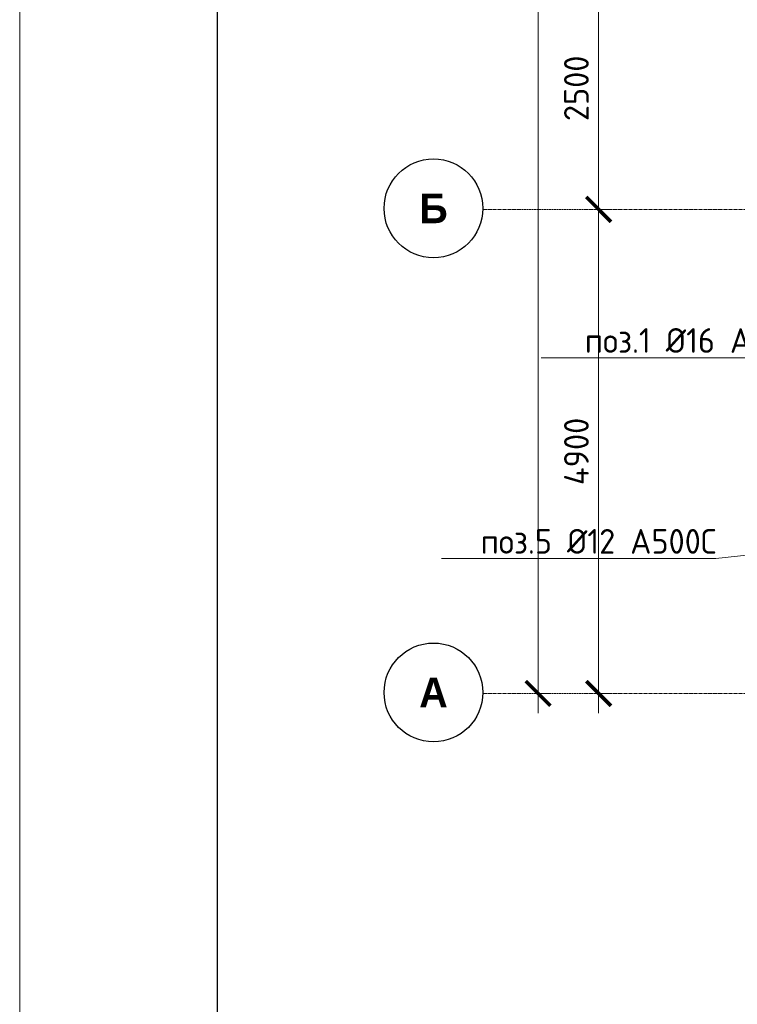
# Model space of a CAD drawing. Header units: millimetres. Extents: x 349531 to 1063351, y -131924 to 96186.
# Tile 186 of 230: x 968870 to 976137, y 33115 to 43081. Entities that reach past the tile are written whole.
import ezdxf
from ezdxf import colors
from ezdxf.entities.mleader import LeaderData, LeaderLine
from ezdxf.math import Vec2, Vec3

# ---------------------------------------------------------------- set-up
doc = ezdxf.new("R2010")
doc.units = ezdxf.units.MM
doc.linetypes.add('______5', pattern=[1100, 800, -100, 100, -100])
doc.linetypes.add('осевая', pattern=[50.8, 31.75, -6.35, 6.35, -6.35])
for name, color, linetype, lineweight in [('Оси', 40, '______5', 18), ('подоснова', 151, 'Continuous', 5), ('РАЗМЕРЫ', 1, 'Continuous', 9), ('ТОНКИЕ', 7, 'Continuous', 9)]:
    doc.layers.add(name, color=color, linetype=linetype, lineweight=lineweight)
doc.layers.add('ТОЛСТЫЕ_ОСНОВНЫЕ', color=6, linetype='Continuous')
doc.styles.add('Century Gothic', font='GOTHIC.TTF')
doc.styles.add('GOST-2.304_Type-B', font='GOST_Common.ttf')
doc.dimstyles.new('СПДС', dxfattribs={"dimscale": 100, "dimtxt": 2.5, "dimasz": 2.5, "dimexe": 1.25, "dimexo": 0, "dimtad": 1, "dimdec": 0, "dimtxsty": 'GOST-2.304_Type-B', "dimblk": 'ARCHTICK', "dimcen": 2.5, "dimdle": 2, "dimadec": 0, "dimazin": 2, "dimtfac": 0.75, "dimtdec": 0, "dimtmove": 1, "dimatfit": 3, "dimfxl": 1, "dimtolj": 1, "dimarcsym": 1})

# ---------------------------------------------------------------- blocks, each defined once
blk = doc.blocks.new('*U1379')
at = {"layer": 'ТОЛСТЫЕ_ОСНОВНЫЕ', "color": 6}
blk.add_lwpolyline([(20, 5), (886, 5), (886, 415), (20, 415)], close=True, dxfattribs=at)
at = {"layer": 'ТОНКИЕ'}
blk.add_lwpolyline([(0, 0), (891, 0), (891, 420), (0, 420)], close=True, dxfattribs=at)
blk = doc.blocks.new('_None')
blk = doc.blocks.new('_ArchTick')
at = {"color": 0, "linetype": 'ByBlock', "const_width": 0.15}
blk.add_lwpolyline([(-0.5, -0.5), (0.5, 0.5)], dxfattribs=at)
blk = doc.blocks.new('*D1693')
at = {"color": 0, "lineweight": -2, "transparency": 16777216}
for p, q in [((979756.2, -14892.9), (979756.2, 1907.1)), ((979756.2, 1707.1), (979881.2, 1707.1)), ((979756.2, -14692.9), (979881.2, -14692.9))]:
    blk.add_line(p, q, dxfattribs=at)
at = {"layer": 'DEFPOINTS', "color": 0, "transparency": 16777216}
for p in [(979756.2, 1707.1), (979756.2, 1707.1), (979756.2, -14692.9)]:
    blk.add_point(p, dxfattribs=at)
at = {"color": 0, "lineweight": -2, "transparency": 16777216, "xscale": 250, "yscale": 250, "zscale": 250}
for p, rotation in [((979756.2, 1707.1), 90), ((979756.2, -14692.9), 270)]:
    blk.add_blockref('_ArchTick', p, dxfattribs=dict(at, rotation=rotation))
at = {"color": 0, "transparency": 16777216, "insert": (979531.2, -6851.5), "char_height": 250, "width": 104166.667, "attachment_point": 5, "rotation": 90, "style": 'GOST-2.304_Type-B'}
blk.add_mtext('\\A1;16400', dxfattribs=at)
blk = doc.blocks.new('NSY101')
at = {"color": 0, "linetype": 'ByBlock', "lineweight": -2}
blk.add_circle((0, 0), 50, dxfattribs=at)
blk = doc.blocks.new('СЛОЖНЫЙ_ОБЪЕКТ_23')
at = {"layer": 'Оси', "color": 16, "linetype": 'Continuous', "lineweight": 25, "transparency": 33554687, "xscale": 9.999999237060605, "yscale": 9.999999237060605, "zscale": 9.999999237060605}
blk.add_blockref('NSY101', (-12318.7, -19996.8), dxfattribs=at)
at = {"layer": 'Оси', "color": 16, "linetype": 'Continuous', "lineweight": 25, "transparency": 33554687, "insert": (-12318.7, -19996.8), "char_height": 300, "width": 460, "attachment_point": 5, "style": 'Century Gothic'}
blk.add_mtext('\\A1;{\\fCentury Gothic|i0|b1;\\H300.000000;\\W1.000000;\\C16;А}\\P', dxfattribs=at)
blk = doc.blocks.new('СЛОЖНЫЙ_ОБЪЕКТ_24')
at = {"layer": 'Оси', "color": 16, "linetype": 'Continuous', "lineweight": 25, "transparency": 33554687, "xscale": 9.999999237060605, "yscale": 9.999999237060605, "zscale": 9.999999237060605}
blk.add_blockref('NSY101', (-12318.7, -15096.8), dxfattribs=at)
at = {"layer": 'Оси', "color": 16, "linetype": 'Continuous', "lineweight": 25, "transparency": 33554687, "insert": (-12318.7, -15096.8), "char_height": 300, "width": 390, "attachment_point": 5, "style": 'Century Gothic'}
blk.add_mtext('\\A1;{\\fCentury Gothic|i0|b1;\\H300.000000;\\W1.000000;\\C16;Б}\\P', dxfattribs=at)
blk = doc.blocks.new('*D1674')
at = {"color": 0, "lineweight": -2, "transparency": 16777216}
for p, q in [((980368.8, -14892.9), (980368.8, -9592.9)), ((980368.8, -9792.9), (980493.8, -9792.9)), ((980368.8, -14692.9), (980493.8, -14692.9))]:
    blk.add_line(p, q, dxfattribs=at)
at = {"layer": 'DEFPOINTS', "color": 0, "transparency": 16777216}
for p in [(980368.8, -9792.9), (980368.8, -9792.9), (980368.8, -14692.9)]:
    blk.add_point(p, dxfattribs=at)
at = {"color": 0, "lineweight": -2, "transparency": 16777216, "xscale": 250, "yscale": 250, "zscale": 250}
for p, rotation in [((980368.8, -9792.9), 90), ((980368.8, -14692.9), 270)]:
    blk.add_blockref('_ArchTick', p, dxfattribs=dict(at, rotation=rotation))
at = {"color": 0, "transparency": 16777216, "insert": (980143.8, -12242.9), "char_height": 250, "width": 83333.333, "attachment_point": 5, "rotation": 90, "style": 'GOST-2.304_Type-B'}
blk.add_mtext('\\A1;4900', dxfattribs=at)
blk = doc.blocks.new('*D1675')
at = {"color": 0, "lineweight": -2, "transparency": 16777216}
for p, q in [((980368.8, -9992.9), (980368.8, -7092.9)), ((980368.8, -7292.9), (980493.8, -7292.9)), ((980368.8, -9792.9), (980493.8, -9792.9))]:
    blk.add_line(p, q, dxfattribs=at)
at = {"layer": 'DEFPOINTS', "color": 0, "transparency": 16777216}
for p in [(980368.8, -7292.9), (980368.8, -7292.9), (980368.8, -9792.9)]:
    blk.add_point(p, dxfattribs=at)
at = {"color": 0, "lineweight": -2, "transparency": 16777216, "xscale": 250, "yscale": 250, "zscale": 250}
for p, rotation in [((980368.8, -7292.9), 90), ((980368.8, -9792.9), 270)]:
    blk.add_blockref('_ArchTick', p, dxfattribs=dict(at, rotation=rotation))
at = {"color": 0, "transparency": 16777216, "insert": (980143.8, -8568), "char_height": 250, "width": 83333.333, "attachment_point": 5, "rotation": 90, "style": 'GOST-2.304_Type-B'}
blk.add_mtext('\\A1;2500', dxfattribs=at)
blk = doc.blocks.new('оси2')
at = {"layer": 'Оси', "color": 16, "linetype": 'осевая', "lineweight": 0, "transparency": 33554687}
for p, q in [((979200, -9792.9), (1032582.1, -9792.9)), ((979200, -14692.9), (1032582.1, -14692.9))]:
    blk.add_line(p, q, dxfattribs=at)
at = {"layer": 'Оси', "color": 16, "linetype": 'Continuous', "lineweight": 25, "transparency": 33554687}
for name in ['СЛОЖНЫЙ_ОБЪЕКТ_24', 'СЛОЖНЫЙ_ОБЪЕКТ_23']:
    blk.add_blockref(name, (991015, 5314), dxfattribs=at)
for base, p1, p2, picture, middle in [((979756.2, 1707.1), (979756.2, -14692.9), (979756.2, 1707.1), '*D1693', (979756.2, -6851.5)), ((980368.8, -7292.9), (980368.8, -9792.9), (980368.8, -7292.9), '*D1675', (980368.8, -8568)), ((980368.8, -9792.9), (980368.8, -14692.9), (980368.8, -9792.9), '*D1674', (980368.8, -12242.9))]:
    dim = blk.add_linear_dim(base=base, p1=p1, p2=p2, angle=90, dimstyle='СПДС', override={"dimgap": 1})
    dim.commit()
    dim.dimension.update_dxf_attribs({"geometry": picture, "text_midpoint": middle, "dimtype": 160})

msp = doc.modelspace()

# ---------------------------------------------------------------- block references
at = {"xscale": 100, "yscale": 100, "zscale": 100}
msp.add_blockref('*U1379', (968870.1, 18156.9), dxfattribs=at)
at = {"layer": 'РАЗМЕРЫ'}
msp.add_blockref('оси2', (-5636.2, 50954.2, -360), dxfattribs=at)

# ---------------------------------------------------------------- leaders
at = {"layer": 'подоснова', "color": 4, "ltscale": 0.3}
ml = msp.add_multileader_mtext('Standard', dxfattribs=at)
ml.set_content('{\\C2;поз.1 %%C16 А500С }', color=4, style='GOST-2.304_Type-B')
ml.set_leader_properties(color=256, linetype='ByLayer', lineweight=15)
ml.set_arrow_properties(name='NONE')
ml.build(insert=Vec2(0, 0))
ml.multileader.update_dxf_attribs({"text_left_attachment_type": 6, "text_right_attachment_type": 6, "dogleg_length": 0.1, "arrow_head_size": 18})
ctx = ml.context
ctx.base_point, ctx.char_height, ctx.arrow_head_size, ctx.landing_gap_size, ctx.plane_origin = Vec3(974602.9, 39659), 250, 18, 20, Vec3(982298.2, 41143.2)
ctx.left_attachment, ctx.right_attachment, ctx.text_align_type = 6, 6, 1
notes = []
notes.append((ctx, [(0, (1, 1, 0), (976926.7, 39659), (-1, 0), 0.1, [(1, [(977804, 40207.2), (977907.1, 40209.7)], 0, [])])]))
ctx.mtext.insert, ctx.mtext.width, ctx.mtext.alignment, ctx.mtext.flow_direction = Vec3(975764.7, 39959), 4075.871, 2, 5
ml = msp.add_multileader_mtext('Standard', dxfattribs=at)
ml.set_content('{\\C2;поз.5 %%C12 А500С }', color=4, style='GOST-2.304_Type-B')
ml.set_leader_properties(color=256, linetype='ByLayer', lineweight=15)
ml.set_arrow_properties(name='NONE')
ml.build(insert=Vec2(0, 0))
ml.multileader.update_dxf_attribs({"text_left_attachment_type": 6, "text_right_attachment_type": 6, "dogleg_length": 0.1, "arrow_head_size": 18})
ctx = ml.context
ctx.base_point, ctx.char_height, ctx.arrow_head_size, ctx.landing_gap_size, ctx.plane_origin = Vec3(973545.7, 37625.7), 250, 18, 20, Vec3(983795, 36784.2)
ctx.left_attachment, ctx.right_attachment, ctx.text_align_type = 6, 6, 1
notes.append((ctx, [(0, (1, 1, 0), (975919.5, 37625.7), (-1, 0), 0.1, [(0, [(977075.5, 37758.4)], 0, [])])]))
ctx.mtext.insert, ctx.mtext.width, ctx.mtext.alignment, ctx.mtext.flow_direction = Vec3(974732.6, 37925.7), 4075.871, 2, 5
for ctx, leaders in notes:
    for number, flags, end, landing, length, lines in leaders:
        leader = LeaderData()
        leader.index, (leader.has_last_leader_line, leader.has_dogleg_vector, leader.attachment_direction) = number, flags
        leader.last_leader_point, leader.dogleg_vector, leader.dogleg_length = Vec3(end), Vec3(landing), length
        for number, points, colour, breaks in lines:
            line = LeaderLine()
            line.index, line.vertices, line.color, line.breaks = number, Vec3.list(points), colors.encode_raw_color(colour), breaks
            leader.lines.append(line)
        ctx.leaders.append(leader)

doc.saveas('drawing.dxf')
